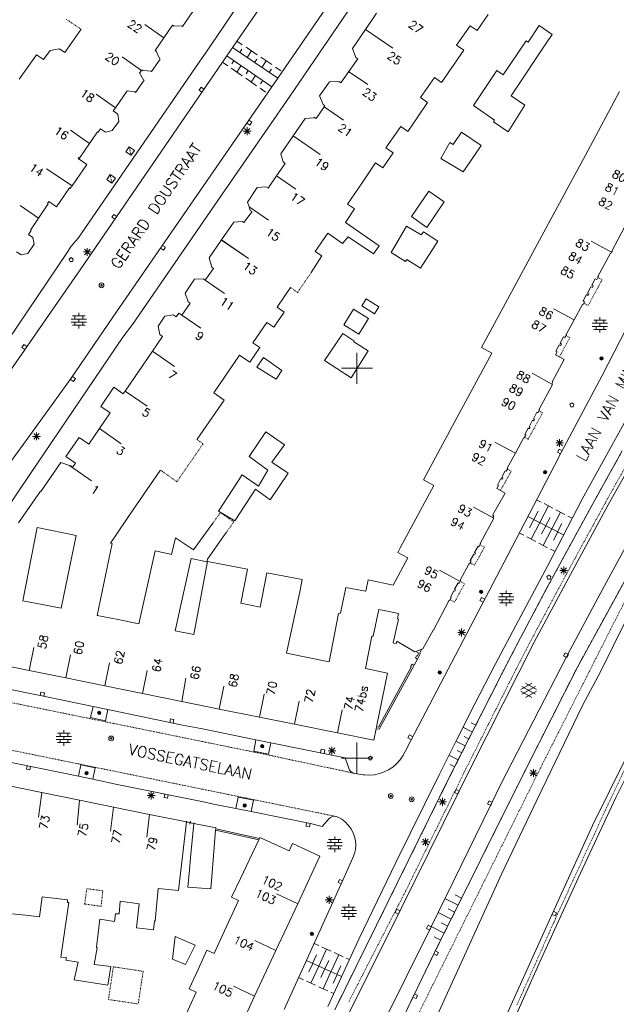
# Model space of a CAD drawing. Header units: millimetres. Extents: x 135944 to 142000, y 454200 to 456692.
# Tile 220 of 220: x 138307 to 138383, y 454868 to 454995. Entities that reach past the tile are written whole.
import ezdxf
from ezdxf.enums import TextEntityAlignment as Align

# ---------------------------------------------------------------- set-up
doc = ezdxf.new("R2010")
doc.units = ezdxf.units.MM
for name, pattern in [('TotaalGBKN2013X$0$DASHDOT', [1, 0.5, -0.25, 0, -0.25]), ('TotaalGBKN2013X$0$DIVIDE', [1.25, 0.5, -0.25, 0, -0.25, 0, -0.25]), ('TotaalGBKN2013X$0$DOT', [0.25, 0, -0.25]), ('TotaalGBKN2013X$0$HIDDEN', [0.375, 0.25, -0.125])]:
    doc.linetypes.add(name, pattern=pattern)
doc.layers.get('0').update_dxf_attribs({"color": 251})
doc.layers.add('TotaalGBKN2013X$0$GBKN binnenstad 2009$0$SEMANT_ SYMB_', color=251, linetype='Continuous')
doc.styles.add('TotaalGBKN2013X$0$TXT', font='txt.shx')

# ---------------------------------------------------------------- blocks, each defined once
blk = doc.blocks.new('TotaalGBKN2013X$0$A$C7E336BC7')
at = {"linetype": 'Continuous', "lineweight": 0}
for p, q in [((138340139, 455000000), (138333230, 454989936)), ((138339001, 454985971), (138348647, 455000000)), ((138351685, 455000000), (138344562, 454989526)), ((138330593, 454990429), (138336244, 454998772)), ((138327639, 454993826), (138328970, 454995735)), ((138351089, 454993456), (138352501, 454995540)), ((138365400, 454993299), (138366821, 454995364)), ((138314645, 454993468), (138312559, 454990504)), ((138325267, 454992372), (138322815, 454994101)), ((138325267, 454992372), (138326373, 454993981)), ((138326373, 454993981), (138326555, 454993856)), ((138326555, 454993856), (138326583, 454993897)), ((138326583, 454993897), (138327589, 454993860)), ((138327589, 454993860), (138327639, 454993826)), ((138349437, 454991019), (138351089, 454993456)), ((138351094, 454993453), (138354604, 454991037)), ((138362771, 454991418), (138364494, 454993922)), ((138364494, 454993922), (138365400, 454993299)), ((138373334, 454993963), (138371933, 454991818)), ((138375005, 454992807), (138373334, 454993963)), ((138325267, 454992372), (138324146, 454990741)), ((138373659, 454990778), (138375005, 454992807)), ((138310663, 454990763), (138311877, 454990984)), ((138311877, 454990984), (138312559, 454990504)), ((138334053, 454991133), (138339857, 454987215)), ((138334619, 454991957), (138335307, 454991492)), ((138334984, 454990504), (138335264, 454990919)), ((138335779, 454991174), (138337194, 454990219)), ((138349854, 454989846), (138349437, 454991019)), ((138362771, 454991418), (138363676, 454990795)), ((138371683, 454991994), (138368735, 454987632)), ((138371933, 454991818), (138371683, 454991994)), ((138306716, 454987061), (138308933, 454990211)), ((138308933, 454990211), (138309830, 454989580)), ((138309830, 454989580), (138310663, 454990763)), ((138314257, 454966693), (138330179, 454989809)), ((138333230, 454989936), (138314991, 454963296)), ((138322366, 454988204), (138319914, 454989933)), ((138324146, 454990741), (138324328, 454990616)), ((138324328, 454990616), (138324300, 454990575)), ((138324300, 454990575), (138324714, 454989659)), ((138324714, 454989659), (138324763, 454989625)), ((138330179, 454989809), (138330593, 454990429)), ((138339078, 454986083), (138333327, 454990077)), ((138335927, 454989868), (138336487, 454990697)), ((138336871, 454989231), (138337150, 454989646)), ((138337666, 454989901), (138339081, 454988946)), ((138348957, 454988061), (138350123, 454989683)), ((138350123, 454989683), (138349854, 454989846)), ((138363676, 454990795), (138360837, 454986670)), ((138370716, 454986344), (138373659, 454990778)), ((138324763, 454989625), (138323662, 454988076)), ((138333431, 454988788), (138332762, 454989253)), ((138335275, 454987508), (138333892, 454988468)), ((138334232, 454989449), (138333947, 454989039)), ((138335154, 454988809), (138334583, 454987988)), ((138337814, 454988594), (138338373, 454989423)), ((138339552, 454988627), (138340260, 454988150)), ((138344562, 454989526), (138341366, 454984818)), ((138322148, 454987902), (138322366, 454988204)), ((138322640, 454986994), (138322148, 454987902)), ((138322406, 454988260), (138322366, 454988204)), ((138322587, 454988135), (138322406, 454988260)), ((138322615, 454988176), (138322587, 454988135)), ((138323621, 454988104), (138322615, 454988176)), ((138323662, 454988076), (138323621, 454988104)), ((138337118, 454986228), (138335735, 454987188)), ((138336075, 454988169), (138335790, 454987759)), ((138336997, 454987529), (138336427, 454986708)), ((138338757, 454987958), (138339037, 454988372)), ((138347922, 454986622), (138348957, 454988061)), ((138348929, 454988080), (138351400, 454986379)), ((138359932, 454987293), (138358156, 454984713)), ((138360837, 454986670), (138359932, 454987293)), ((138367917, 454988189), (138364935, 454983685)), ((138368735, 454987632), (138367917, 454988189)), ((138319200, 454957245), (138339001, 454985971)), ((138321615, 454985379), (138322722, 454986937)), ((138322722, 454986937), (138322640, 454986994)), ((138338270, 454985428), (138337579, 454985908)), ((138337919, 454986889), (138337634, 454986479)), ((138345214, 454984947), (138346467, 454986737)), ((138346467, 454986737), (138347705, 454986779)), ((138347705, 454986779), (138347922, 454986622)), ((138369777, 454984929), (138370716, 454986344)), ((138319041, 454983414), (138316589, 454985143)), ((138319041, 454983414), (138320536, 454985575)), ((138320536, 454985575), (138321533, 454985436)), ((138321533, 454985436), (138321615, 454985379)), ((138341366, 454984818), (138333038, 454972762)), ((138345649, 454983813), (138345214, 454984947)), ((138358156, 454984713), (138359061, 454984090)), ((138371516, 454983749), (138369777, 454984929)), ((138379568, 454977901), (138383661, 454985501)), ((138318761, 454983009), (138319041, 454983414)), ((138345797, 454983512), (138344770, 454982019)), ((138345892, 454983650), (138345649, 454983813)), ((138345797, 454983512), (138345892, 454983650)), ((138345802, 454983509), (138348273, 454981808)), ((138359061, 454984090), (138357707, 454982122)), ((138364935, 454983685), (138367644, 454981800)), ((138369368, 454980315), (138371516, 454983749)), ((138319346, 454982607), (138318761, 454983009)), ((138319499, 454981664), (138319346, 454982607)), ((138343364, 454982039), (138344478, 454982114)), ((138344478, 454982114), (138344531, 454982184)), ((138344531, 454982184), (138344770, 454982019)), ((138356510, 454980382), (138357707, 454982122)), ((138318639, 454980482), (138319499, 454981664)), ((138335920, 454979912), (138335920, 454980912)), ((138343364, 454982039), (138341832, 454979803)), ((138353717, 454978262), (138355605, 454981005)), ((138355605, 454981005), (138356510, 454980382)), ((138367644, 454981800), (138367510, 454981608)), ((138367510, 454981608), (138369368, 454980315)), ((138315717, 454978810), (138313265, 454980539)), ((138315717, 454978810), (138316761, 454980328)), ((138316761, 454980328), (138316844, 454980272)), ((138316844, 454980272), (138317144, 454980692)), ((138317144, 454980692), (138317751, 454980267)), ((138317751, 454980267), (138318639, 454980482)), ((138335420, 454980412), (138336420, 454980412)), ((138335566, 454980058), (138336274, 454980766)), ((138336274, 454980058), (138335566, 454980766)), ((138340255, 454977503), (138341832, 454979803)), ((138341832, 454979803), (138345273, 454977435)), ((138362329, 454978684), (138363388, 454980297)), ((138363388, 454980297), (138365912, 454978566)), ((138314438, 454976948), (138315717, 454978810)), ((138360755, 454976915), (138361908, 454978969)), ((138361908, 454978969), (138362329, 454978684)), ((138365912, 454978566), (138364935, 454977134)), ((138314255, 454976892), (138314340, 454977016)), ((138314340, 454977016), (138314438, 454976948)), ((138340533, 454976470), (138340255, 454977503)), ((138353297, 454975711), (138354623, 454977638)), ((138354623, 454977638), (138353717, 454978262)), ((138364935, 454977134), (138363599, 454975175)), ((138374843, 454969130), (138379568, 454977901)), ((138313518, 454973403), (138315376, 454976122)), ((138315376, 454976122), (138314255, 454976892)), ((138339692, 454974667), (138340814, 454976276)), ((138340814, 454976276), (138340533, 454976470)), ((138350665, 454973799), (138352394, 454976332)), ((138352394, 454976332), (138353297, 454975711)), ((138363599, 454975175), (138360755, 454976915)), ((138313518, 454973403), (138310221, 454975599)), ((138339692, 454974667), (138338606, 454973109)), ((138339692, 454974667), (138342163, 454972966)), ((138313368, 454973254), (138313243, 454973073)), ((138313401, 454973231), (138313368, 454973254)), ((138313518, 454973403), (138313401, 454973231)), ((138338306, 454973272), (138337211, 454973170)), ((138338606, 454973109), (138338306, 454973272)), ((138348794, 454971060), (138350665, 454973799)), ((138313144, 454973141), (138311510, 454970708)), ((138313243, 454973073), (138313144, 454973141)), ((138333038, 454972762), (138321211, 454955635)), ((138337211, 454973170), (138335984, 454971322)), ((138359231, 454972735), (138357004, 454969463)), ((138361172, 454971328), (138359231, 454972735)), ((138309180, 454969232), (138306832, 454970888)), ((138310442, 454971078), (138309180, 454969232)), ((138310520, 454971388), (138310351, 454971141)), ((138310351, 454971141), (138310442, 454971078)), ((138311510, 454970708), (138310520, 454971388)), ((138335984, 454971322), (138336179, 454970712)), ((138336179, 454970712), (138338650, 454969011)), ((138336326, 454970252), (138336179, 454970712)), ((138349700, 454970437), (138348794, 454971060)), ((138358975, 454968075), (138361172, 454971328)), ((138335512, 454968686), (138336549, 454970114)), ((138336549, 454970114), (138336326, 454970252)), ((138348517, 454968704), (138349700, 454970437)), ((138357004, 454969463), (138358975, 454968075)), ((138309180, 454969232), (138308155, 454967733)), ((138332645, 454966459), (138334206, 454968748)), ((138334206, 454968748), (138335326, 454968825)), ((138335326, 454968825), (138335512, 454968686)), ((138352834, 454965694), (138348517, 454968704)), ((138356360, 454968212), (138354380, 454964849)), ((138358207, 454967099), (138356360, 454968212)), ((138370151, 454960419), (138374843, 454969130)), ((138308246, 454967670), (138307893, 454967160)), ((138307893, 454967160), (138308477, 454966771)), ((138308155, 454967733), (138308246, 454967670)), ((138344654, 454964997), (138346251, 454967337)), ((138346251, 454967337), (138348164, 454965995)), ((138358525, 454967483), (138358207, 454967099)), ((138360369, 454966304), (138358525, 454967483)), ((138384272, 454968089), (138382645, 454965023)), ((138308610, 454965904), (138307802, 454964710)), ((138308477, 454966771), (138308610, 454965904)), ((138312843, 454964833), (138313386, 454965655)), ((138313386, 454965655), (138314257, 454966693)), ((138332645, 454966459), (138331068, 454964147)), ((138332645, 454966459), (138336109, 454964075)), ((138332649, 454966449), (138336090, 454964081)), ((138348164, 454965995), (138348873, 454966864)), ((138348873, 454966864), (138352140, 454964666)), ((138352140, 454964666), (138352834, 454965694)), ((138358161, 454962858), (138360369, 454966304)), ((138382638, 454964881), (138379997, 454966303)), ((138302011, 454948791), (138312843, 454964833)), ((138306953, 454964554), (138306384, 454964945)), ((138307802, 454964710), (138306953, 454964554)), ((138314931, 454964917), (138315931, 454964917)), ((138315077, 454964563), (138315785, 454965271)), ((138315785, 454964563), (138315077, 454965271)), ((138315431, 454964417), (138315431, 454965417)), ((138344146, 454962304), (138345502, 454964402)), ((138345502, 454964402), (138344654, 454964997)), ((138354380, 454964849), (138356228, 454963709)), ((138380869, 454961767), (138382504, 454964758)), ((138382504, 454964758), (138382557, 454964729)), ((138382557, 454964729), (138382638, 454964881)), ((138382698, 454964995), (138382638, 454964881)), ((138382645, 454965023), (138382698, 454964995)), ((138314991, 454963296), (138303466, 454946714)), ((138331068, 454964147), (138331385, 454962957)), ((138356228, 454963709), (138356372, 454963955)), ((138356372, 454963955), (138358161, 454962858)), ((138331609, 454962781), (138330565, 454961296)), ((138331385, 454962957), (138331609, 454962781)), ((138329196, 454961414), (138327974, 454959655)), ((138330290, 454961459), (138329196, 454961414)), ((138330565, 454961296), (138330290, 454961459)), ((138330565, 454961296), (138333036, 454959595)), ((138380094, 454960644), (138380546, 454961470)), ((138380271, 454960547), (138380094, 454960644)), ((138380546, 454961470), (138380722, 454961373)), ((138380722, 454961373), (138380922, 454961738)), ((138380922, 454961738), (138380869, 454961767)), ((138327974, 454959655), (138328384, 454958506)), ((138341480, 454960347), (138339756, 454957822)), ((138370151, 454960419), (138365971, 454952658)), ((138378996, 454958635), (138379438, 454959444)), ((138379438, 454959444), (138379615, 454959347)), ((138379543, 454959635), (138379990, 454960453)), ((138379720, 454959538), (138379543, 454959635)), ((138379615, 454959347), (138379720, 454959538)), ((138379990, 454960453), (138380167, 454960356)), ((138380167, 454960356), (138380271, 454960547)), ((138327560, 454956814), (138328614, 454958347)), ((138328614, 454958347), (138328384, 454958506)), ((138350633, 454958011), (138351171, 454958901)), ((138351171, 454958901), (138352800, 454957880)), ((138377823, 454956195), (138378920, 454958202)), ((138378920, 454958202), (138378973, 454958173)), ((138378973, 454958173), (138379173, 454958538)), ((138379173, 454958538), (138378996, 454958635)), ((138313377, 454948720), (138319200, 454957245)), ((138314345, 454956717), (138314345, 454957117)), ((138326454, 454956846), (138325383, 454956684)), ((138326825, 454956591), (138326454, 454956846)), ((138327165, 454957086), (138326825, 454956591)), ((138327560, 454956814), (138327165, 454957086)), ((138327560, 454956814), (138329974, 454955152)), ((138340661, 454957199), (138339335, 454955258)), ((138339756, 454957822), (138340661, 454957199)), ((138348312, 454955556), (138349573, 454957586)), ((138349573, 454957586), (138351480, 454956401)), ((138352263, 454956990), (138350633, 454958011)), ((138352800, 454957880), (138352263, 454956990)), ((138377823, 454956195), (138375182, 454957617)), ((138313365, 454956317), (138315325, 454956317)), ((138313365, 454955917), (138315325, 454955917)), ((138313545, 454956717), (138315145, 454956717)), ((138313845, 454956317), (138313845, 454956717)), ((138313845, 454955517), (138313845, 454955917)), ((138314345, 454955917), (138314345, 454956317)), ((138314845, 454956317), (138314845, 454956717)), ((138314845, 454955517), (138314845, 454955917)), ((138321211, 454955635), (138320000, 454953995)), ((138325383, 454956684), (138324503, 454955419)), ((138338430, 454955881), (138336653, 454953279)), ((138339335, 454955258), (138338430, 454955881)), ((138350219, 454954371), (138348312, 454955556)), ((138351480, 454956401), (138350219, 454954371)), ((138377823, 454956195), (138376800, 454954324)), ((138380161, 454955773), (138382121, 454955773)), ((138380341, 454956173), (138381941, 454956173)), ((138380641, 454955773), (138380641, 454956173)), ((138381141, 454956173), (138381141, 454956573)), ((138381141, 454955373), (138381141, 454955773)), ((138381424, 454949092), (138385335, 454956662)), ((138381641, 454955773), (138381641, 454956173)), ((138313545, 454955517), (138315145, 454955517)), ((138314345, 454955117), (138314345, 454955517)), ((138324503, 454955419), (138324732, 454954340)), ((138324732, 454954340), (138325094, 454954091)), ((138348192, 454954477), (138345853, 454951003)), ((138349605, 454953528), (138348192, 454954477)), ((138376853, 454954295), (138376658, 454953939)), ((138376800, 454954324), (138376853, 454954295)), ((138380161, 454955373), (138382121, 454955373)), ((138380341, 454954973), (138381941, 454954973)), ((138380641, 454954973), (138380641, 454955373)), ((138381141, 454954573), (138381141, 454954973)), ((138381641, 454954973), (138381641, 454955373)), ((138320000, 454953995), (138308137, 454936507)), ((138325094, 454954091), (138323798, 454952204)), ((138336653, 454953279), (138337555, 454952651)), ((138349582, 454953396), (138349605, 454953528)), ((138351427, 454952245), (138349582, 454953396)), ((138376482, 454954035), (138376031, 454953210)), ((138376031, 454953210), (138376207, 454953114)), ((138376207, 454953114), (138376102, 454952921)), ((138376658, 454953939), (138376482, 454954035)), ((138320282, 454947087), (138323798, 454952204)), ((138323798, 454952204), (138326626, 454950237)), ((138337555, 454952651), (138336269, 454950768)), ((138349258, 454948770), (138351427, 454952245)), ((138350000, 454950000), (138350000, 454952000)), ((138362564, 454943188), (138367297, 454951944)), ((138365971, 454952658), (138367297, 454951944)), ((138375660, 454952113), (138375460, 454951747)), ((138375926, 454953017), (138375484, 454952209)), ((138375484, 454952209), (138375660, 454952113)), ((138376102, 454952921), (138375926, 454953017)), ((138334958, 454951681), (138331650, 454946857)), ((138336269, 454950768), (138334958, 454951681)), ((138337172, 454950150), (138338009, 454951365)), ((138338009, 454951365), (138340390, 454949709)), ((138345853, 454951003), (138347419, 454949976)), ((138376536, 454951123), (138375005, 454948263)), ((138375460, 454951747), (138376536, 454951123)), ((138339629, 454948624), (138337172, 454950150)), ((138340390, 454949709), (138339629, 454948624)), ((138347419, 454949976), (138349258, 454948770)), ((138348000, 454950000), (138350000, 454950000)), ((138350000, 454950000), (138352000, 454950000)), ((138350000, 454948000), (138350000, 454950000)), ((138375072, 454947935), (138372437, 454949368)), ((138307240, 454940253), (138313377, 454948720)), ((138375105, 454948217), (138374973, 454947983)), ((138375072, 454947935), (138374973, 454947983)), ((138375005, 454948263), (138375105, 454948217)), ((138376182, 454939205), (138381424, 454949092)), ((138318844, 454947572), (138317188, 454945092)), ((138320047, 454946745), (138318844, 454947572)), ((138320282, 454947087), (138320047, 454946745)), ((138320282, 454947087), (138323102, 454945126)), ((138331650, 454946857), (138332980, 454945931)), ((138373325, 454944683), (138375072, 454947935)), ((138386891, 454947801), (138378860, 454933220)), ((138332980, 454945931), (138329516, 454940895)), ((138316995, 454942267), (138318383, 454944271)), ((138317188, 454945092), (138318383, 454944271)), ((138372610, 454943530), (138373056, 454944354)), ((138373056, 454944354), (138373179, 454944287)), ((138373179, 454944287), (138373378, 454944654)), ((138373378, 454944654), (138373325, 454944683)), ((138362564, 454943188), (138358515, 454935696)), ((138372059, 454942514), (138372505, 454943338)), ((138372505, 454943338), (138372629, 454943271)), ((138372733, 454943463), (138372610, 454943530)), ((138372629, 454943271), (138372733, 454943463)), ((138308921, 454940763), (138308921, 454941763)), ((138315615, 454940275), (138316995, 454942267)), ((138316995, 454942267), (138319799, 454940317)), ((138338316, 454941853), (138336193, 454938689)), ((138340712, 454940201), (138338316, 454941853)), ((138371509, 454941498), (138371955, 454942322)), ((138371955, 454942322), (138372079, 454942255)), ((138372183, 454942447), (138372059, 454942514)), ((138372079, 454942255), (138372183, 454942447)), ((138308421, 454941263), (138309421, 454941263)), ((138308567, 454940909), (138309275, 454941617)), ((138309275, 454940909), (138308567, 454941617)), ((138312707, 454938674), (138314397, 454941117)), ((138314397, 454941117), (138315615, 454940275)), ((138329516, 454940895), (138329500, 454940872)), ((138370311, 454939111), (138367676, 454940544)), ((138370311, 454939111), (138371403, 454941118)), ((138371403, 454941118), (138371449, 454941093)), ((138371449, 454941093), (138371632, 454941431)), ((138371632, 454941431), (138371509, 454941498)), ((138375471, 454940422), (138376471, 454940422)), ((138375617, 454940068), (138376325, 454940776)), ((138376325, 454940068), (138375617, 454940776)), ((138375971, 454939922), (138375971, 454940922)), ((138386746, 454940619), (138382184, 454932491)), ((138300617, 454931183), (138307240, 454940253)), ((138339093, 454937960), (138340712, 454940201)), ((138375310, 454937520), (138376182, 454939205)), ((138380742, 454933569), (138384001, 454939401)), ((138309494, 454934213), (138312026, 454937898)), ((138312026, 454937898), (138313163, 454937541)), ((138313925, 454937832), (138312707, 454938674)), ((138336193, 454938689), (138338559, 454936943)), ((138341178, 454936543), (138339093, 454937960)), ((138370311, 454939111), (138369269, 454937195)), ((138313163, 454937541), (138315985, 454935578)), ((138313623, 454937396), (138313163, 454937541)), ((138313623, 454937396), (138313925, 454937832)), ((138324797, 454936882), (138321380, 454931921)), ((138324835, 454936938), (138324797, 454936882)), ((138338559, 454936943), (138337383, 454934883)), ((138369000, 454936864), (138368553, 454936041)), ((138369122, 454936798), (138369000, 454936864)), ((138369322, 454937166), (138369122, 454936798)), ((138369269, 454937195), (138369322, 454937166)), ((138369330, 454926050), (138375310, 454937520)), ((138308137, 454936507), (138304177, 454930663)), ((138335298, 454936341), (138332239, 454931660)), ((138337383, 454934883), (138335298, 454936341)), ((138338890, 454933120), (138341178, 454936543)), ((138358515, 454935696), (138359833, 454934979)), ((138368449, 454935849), (138368002, 454935025)), ((138368572, 454935782), (138368449, 454935849)), ((138368553, 454936041), (138368676, 454935974)), ((138368676, 454935974), (138368572, 454935782)), ((138306611, 454930170), (138309438, 454934252)), ((138309438, 454934252), (138309494, 454934213)), ((138334359, 454930431), (138337006, 454934492)), ((138337006, 454934492), (138338890, 454933120)), ((138355554, 454926993), (138359833, 454934979)), ((138368125, 454934958), (138367926, 454934590)), ((138367926, 454934590), (138369003, 454933966)), ((138368002, 454935025), (138368125, 454934958)), ((138369003, 454933966), (138367384, 454931171)), ((138373027, 454933141), (138373597, 454932843)), ((138374470, 454924720), (138378860, 454933220)), ((138377531, 454927711), (138380742, 454933569)), ((138378249, 454911684), (138390107, 454933339)), ((138321380, 454931921), (138318399, 454927591)), ((138332239, 454931660), (138334359, 454930431)), ((138367561, 454930778), (138364926, 454932211)), ((138372677, 454930616), (138373232, 454931680)), ((138373437, 454930219), (138374548, 454932347)), ((138373978, 454932645), (138375118, 454932050)), ((138374958, 454929425), (138376069, 454931554)), ((138375499, 454931851), (138376639, 454931256)), ((138382184, 454932491), (138377050, 454923018)), ((138367561, 454930778), (138365787, 454927518)), ((138367384, 454931171), (138367552, 454931091)), ((138367552, 454931091), (138367416, 454930857)), ((138367416, 454930857), (138367561, 454930778)), ((138371917, 454931012), (138376488, 454928627)), ((138372681, 454930613), (138372126, 454929550)), ((138374198, 454929822), (138374753, 454930886)), ((138377020, 454931058), (138377590, 454930760)), ((138386277, 454930517), (138381150, 454921094)), ((138308998, 454929586), (138307155, 454920199)), ((138308998, 454929586), (138314015, 454928558)), ((138331536, 454930149), (138329059, 454926701)), ((138331538, 454930147), (138331536, 454930149)), ((138373444, 454930215), (138372334, 454928088)), ((138374207, 454929817), (138373652, 454928753)), ((138374971, 454929419), (138373861, 454927291)), ((138375719, 454929028), (138376274, 454930093)), ((138314015, 454928558), (138312101, 454919218)), ((138326740, 454928255), (138326235, 454926126)), ((138329059, 454926701), (138326740, 454928255)), ((138330862, 454925537), (138333246, 454928941)), ((138371380, 454928585), (138370808, 454928884)), ((138372907, 454927789), (138371762, 454928386)), ((138375734, 454929021), (138375179, 454927957)), ((138318607, 454927534), (138316685, 454918309)), ((138318399, 454927591), (138318607, 454927534)), ((138324127, 454926583), (138322049, 454917244)), ((138326112, 454926153), (138324127, 454926583)), ((138355225, 454926378), (138355554, 454926993)), ((138365514, 454927191), (138365068, 454926369)), ((138365640, 454927122), (138365514, 454927191)), ((138365840, 454927489), (138365640, 454927122)), ((138365787, 454927518), (138365840, 454927489)), ((138374433, 454926993), (138373288, 454927590)), ((138374218, 454921578), (138377531, 454927711)), ((138375387, 454926495), (138374815, 454926794)), ((138326235, 454926126), (138326112, 454926153)), ((138328732, 454925612), (138326703, 454916321)), ((138328732, 454925612), (138330777, 454925160)), ((138330777, 454925160), (138330862, 454925537)), ((138354640, 454922198), (138356530, 454925688)), ((138356530, 454925688), (138355225, 454926378)), ((138356900, 454902280), (138369330, 454926050)), ((138364637, 454925276), (138364442, 454924917)), ((138364963, 454926176), (138364512, 454925344)), ((138364512, 454925344), (138364637, 454925276)), ((138365089, 454926107), (138364963, 454926176)), ((138365068, 454926369), (138365194, 454926300)), ((138365194, 454926300), (138365089, 454926107)), ((138329112, 454915843), (138330854, 454925211)), ((138330854, 454925211), (138335969, 454924229)), ((138335969, 454924229), (138335095, 454919873)), ((138363226, 454922678), (138360591, 454924111)), ((138364390, 454924946), (138363235, 454922821)), ((138364442, 454924917), (138364390, 454924946)), ((138374470, 454924720), (138370361, 454917031)), ((138376001, 454924062), (138377001, 454924062)), ((138376147, 454923708), (138376855, 454924416)), ((138376855, 454923708), (138376147, 454924416)), ((138376501, 454923562), (138376501, 454924562)), ((138338467, 454923766), (138337584, 454919369)), ((138341182, 454923249), (138338467, 454923766)), ((138341182, 454923249), (138342966, 454922934)), ((138342966, 454922934), (138342685, 454921346)), ((138351446, 454922860), (138351140, 454921433)), ((138354640, 454922198), (138351446, 454922860)), ((138363288, 454922792), (138363226, 454922678)), ((138363235, 454922821), (138363288, 454922792)), ((138377050, 454923018), (138372730, 454914878)), ((138348556, 454921896), (138347878, 454918580)), ((138351110, 454921423), (138348556, 454921896)), ((138362415, 454921476), (138361969, 454920653)), ((138362537, 454921409), (138362415, 454921476)), ((138362965, 454922490), (138362520, 454921669)), ((138362520, 454921669), (138362642, 454921602)), ((138362642, 454921602), (138362537, 454921409)), ((138363088, 454922423), (138362965, 454922490)), ((138363226, 454922678), (138363088, 454922423)), ((138369104, 454921110), (138369104, 454921510)), ((138370951, 454915421), (138374218, 454921578)), ((138386483, 454921794), (138381235, 454911142)), ((138307155, 454920199), (138309636, 454919707)), ((138342685, 454921346), (138340954, 454913453)), ((138351140, 454921433), (138351110, 454921423)), ((138361837, 454920248), (138359817, 454916410)), ((138361890, 454920219), (138361837, 454920248)), ((138362090, 454920587), (138361890, 454920219)), ((138361969, 454920653), (138362090, 454920587)), ((138368124, 454920710), (138370084, 454920710)), ((138368124, 454920310), (138370084, 454920310)), ((138368304, 454921110), (138369904, 454921110)), ((138368604, 454920710), (138368604, 454921110)), ((138368604, 454919910), (138368604, 454920310)), ((138369104, 454920310), (138369104, 454920710)), ((138369604, 454920710), (138369604, 454921110)), ((138369604, 454919910), (138369604, 454920310)), ((138381150, 454921094), (138377030, 454913330)), ((138312101, 454919218), (138309636, 454919707)), ((138335095, 454919873), (138337584, 454919369)), ((138352783, 454919081), (138352057, 454915645)), ((138353919, 454918841), (138352783, 454919081)), ((138368304, 454919910), (138369904, 454919910)), ((138369104, 454919510), (138369104, 454919910)), ((138316685, 454918309), (138319401, 454917770)), ((138322049, 454917244), (138319401, 454917770)), ((138347630, 454918535), (138346449, 454912363)), ((138347878, 454918580), (138347630, 454918535)), ((138353919, 454918841), (138355335, 454918542)), ((138355310, 454917822), (138354621, 454914779)), ((138355335, 454918542), (138355201, 454917881)), ((138355201, 454917881), (138355310, 454917822)), ((138359764, 454916434), (138358462, 454914035)), ((138359817, 454916410), (138359764, 454916434)), ((138363058, 454915760), (138363766, 454916468)), ((138363766, 454915760), (138363058, 454916468)), ((138363412, 454915614), (138363412, 454916614)), ((138370361, 454917031), (138367713, 454912005)), ((138326703, 454916321), (138329112, 454915843)), ((138351892, 454915665), (138351083, 454911484)), ((138352057, 454915645), (138351892, 454915665)), ((138362912, 454916114), (138363912, 454916114)), ((138368665, 454911007), (138370951, 454915421)), ((138307977, 454911258), (138308573, 454914199)), ((138354621, 454914779), (138354742, 454914750)), ((138355043, 454914684), (138354742, 454914750)), ((138355120, 454914988), (138355043, 454914684)), ((138357415, 454913647), (138355120, 454914988)), ((138357547, 454913696), (138358305, 454913977)), ((138358305, 454913977), (138358060, 454913527)), ((138358462, 454914035), (138358305, 454913977)), ((138372730, 454914878), (138364638, 454898884)), ((138312675, 454910301), (138313271, 454913242)), ((138340954, 454913453), (138343685, 454912911)), ((138346449, 454912363), (138343685, 454912911)), ((138357752, 454912710), (138357317, 454911912)), ((138357415, 454913647), (138357547, 454913696)), ((138357647, 454913138), (138357491, 454912852)), ((138357491, 454912852), (138357752, 454912710)), ((138357547, 454913696), (138357859, 454913526)), ((138357735, 454913090), (138357647, 454913138)), ((138357905, 454913402), (138357735, 454913090)), ((138358115, 454913378), (138357752, 454912710)), ((138357859, 454913526), (138357905, 454913402)), ((138358060, 454913527), (138358115, 454913378)), ((138376820, 454912929), (138368527, 454896845)), ((138377030, 454913330), (138376820, 454912929)), ((138307977, 454911258), (138302682, 454912337)), ((138317698, 454909277), (138318294, 454912218)), ((138351083, 454911484), (138353917, 454910922)), ((138356956, 454911658), (138352773, 454903979)), ((138357317, 454911912), (138352855, 454903720)), ((138357056, 454912054), (138356867, 454911706)), ((138356867, 454911706), (138356956, 454911658)), ((138357317, 454911912), (138357056, 454912054)), ((138367713, 454912005), (138365101, 454906961)), ((138371681, 454898661), (138378249, 454911684)), ((138312675, 454910301), (138307977, 454911258)), ((138317698, 454909277), (138312675, 454910301)), ((138322518, 454908294), (138323114, 454911235)), ((138327540, 454907271), (138328056, 454910269)), ((138352516, 454904007), (138353917, 454910922)), ((138361921, 454897681), (138368665, 454911007)), ((138381235, 454911142), (138378910, 454906741)), ((138304758, 454908961), (138309631, 454907990)), ((138322518, 454908294), (138317698, 454909277)), ((138332353, 454906290), (138332949, 454909231)), ((138370994, 454908813), (138372396, 454909622)), ((138371131, 454908200), (138372864, 454909199)), ((138372864, 454908211), (138371132, 454909213)), ((138372994, 454908830), (138371608, 454909631)), ((138309631, 454907990), (138316173, 454906635)), ((138327540, 454907271), (138322518, 454908294)), ((138337498, 454905259), (138338094, 454908200)), ((138372395, 454907790), (138370994, 454908599)), ((138371608, 454907781), (138372994, 454908581)), ((138315829, 454905205), (138316173, 454906635)), ((138316173, 454906635), (138318053, 454906246)), ((138332353, 454906290), (138327540, 454907271)), ((138341994, 454904359), (138342590, 454907300)), ((138365101, 454906961), (138362797, 454902413)), ((138378910, 454906741), (138373077, 454894690)), ((138389313, 454907388), (138383198, 454894956)), ((138317749, 454904778), (138315829, 454905205)), ((138318053, 454906246), (138317749, 454904778)), ((138318053, 454906246), (138327660, 454904244)), ((138337498, 454905259), (138332353, 454906290)), ((138341994, 454904359), (138337498, 454905259)), ((138347505, 454903255), (138348101, 454906196)), ((138327660, 454904244), (138329992, 454903792)), ((138329992, 454903792), (138337059, 454902361)), ((138347505, 454903255), (138341994, 454904359)), ((138352467, 454903765), (138352516, 454904007)), ((138352773, 454903979), (138352516, 454904007)), ((138364792, 454903352), (138363583, 454903965)), ((138365243, 454904244), (138364641, 454904549)), ((138311459, 454902793), (138313419, 454902793)), ((138311639, 454903193), (138313239, 454903193)), ((138311939, 454902793), (138311939, 454903193)), ((138312439, 454903193), (138312439, 454903593)), ((138312439, 454902393), (138312439, 454902793)), ((138312939, 454902793), (138312939, 454903193)), ((138347505, 454903255), (138352174, 454902319)), ((138352174, 454902319), (138352467, 454903765)), ((138352855, 454903720), (138352467, 454903765)), ((138364340, 454902460), (138363737, 454902765)), ((138311459, 454902393), (138313419, 454902393)), ((138311639, 454901993), (138313239, 454901993)), ((138311939, 454901993), (138311939, 454902393)), ((138312439, 454901593), (138312439, 454901993)), ((138312939, 454901993), (138312939, 454902393)), ((138336762, 454900892), (138337059, 454902361)), ((138337059, 454902361), (138338970, 454901975)), ((138338970, 454901975), (138338673, 454900505)), ((138338970, 454901975), (138346980, 454900350)), ((138346438, 454900607), (138347146, 454901315)), ((138347146, 454900607), (138346438, 454901315)), ((138346792, 454900461), (138346792, 454901461)), ((138350000, 454900000), (138350000, 454902000)), ((138356900, 454902280), (138356170, 454900850)), ((138362797, 454902413), (138360521, 454897851)), ((138363888, 454901568), (138362681, 454902180)), ((138302978, 454899999), (138314292, 454897704)), ((138338673, 454900505), (138336762, 454900892)), ((138346292, 454900961), (138347292, 454900961)), ((138346980, 454900350), (138348480, 454900040)), ((138348000, 454900000), (138350000, 454900000)), ((138348480, 454900040), (138348940, 454898720)), ((138350000, 454900000), (138352000, 454900000)), ((138350000, 454898000), (138350000, 454900000)), ((138355873, 454900284), (138355507, 454899760)), ((138356170, 454900850), (138355873, 454900284)), ((138362985, 454899783), (138361788, 454900390)), ((138363437, 454900676), (138362833, 454900981)), ((138384556, 454900193), (138380206, 454891350)), ((138314595, 454899169), (138314292, 454897704)), ((138316455, 454898784), (138314595, 454899169)), ((138316144, 454897328), (138316455, 454898784)), ((138354594, 454898869), (138354062, 454898515)), ((138355079, 454899286), (138354594, 454898869)), ((138355507, 454899760), (138355079, 454899286)), ((138364638, 454898884), (138355664, 454880726)), ((138362533, 454898891), (138361929, 454899198)), ((138314292, 454897704), (138316144, 454897328)), ((138347151, 454867741), (138361921, 454897681)), ((138348940, 454898720), (138349058, 454898470)), ((138349058, 454898470), (138349242, 454898263)), ((138349242, 454898263), (138349477, 454898118)), ((138349477, 454898118), (138349591, 454898077)), ((138349720, 454898050), (138349591, 454898077)), ((138350800, 454897880), (138349720, 454898050)), ((138350986, 454897857), (138350800, 454897880)), ((138351624, 454897832), (138350986, 454897857)), ((138352261, 454897887), (138351624, 454897832)), ((138352886, 454898020), (138352261, 454897887)), ((138353490, 454898231), (138352886, 454898020)), ((138354062, 454898515), (138353490, 454898231)), ((138360521, 454897851), (138355031, 454886711)), ((138359951, 454875091), (138371681, 454898661)), ((138372111, 454898092), (138373111, 454898092)), ((138372257, 454897738), (138372965, 454898446)), ((138372965, 454897738), (138372257, 454898446)), ((138372611, 454897592), (138372611, 454898592)), ((138305229, 454896496), (138309621, 454895604)), ((138319282, 454896646), (138316144, 454897328)), ((138330137, 454894438), (138319282, 454896646)), ((138368527, 454896845), (138367114, 454893946)), ((138309621, 454895604), (138309180, 454892436)), ((138309621, 454895604), (138314446, 454894622)), ((138323122, 454895221), (138324122, 454895221)), ((138323268, 454894867), (138323976, 454895575)), ((138323976, 454894867), (138323268, 454895575)), ((138323622, 454894721), (138323622, 454895721)), ((138334757, 454895021), (138334461, 454893549)), ((138336718, 454894627), (138334757, 454895021)), ((138383198, 454894956), (138378367, 454884613)), ((138314448, 454894631), (138314144, 454891417)), ((138314446, 454894622), (138318796, 454893737)), ((138318796, 454893737), (138318412, 454890632)), ((138318796, 454893737), (138323426, 454892796)), ((138331607, 454894111), (138330137, 454894438)), ((138334461, 454893549), (138331607, 454894111)), ((138336423, 454893163), (138336718, 454894627)), ((138367114, 454893946), (138359502, 454878379)), ((138360461, 454894402), (138361461, 454894402)), ((138360607, 454894048), (138361315, 454894756)), ((138361315, 454894048), (138360607, 454894756)), ((138360961, 454893902), (138360961, 454894902)), ((138373077, 454894690), (138368533, 454885121)), ((138323426, 454892798), (138323068, 454889856)), ((138323426, 454892796), (138328150, 454891835)), ((138334461, 454893549), (138336423, 454893163)), ((138344030, 454891620), (138336423, 454893163)), ((138346608, 454892407), (138346866, 454892516)), ((138346866, 454892516), (138347145, 454892548)), ((138347145, 454892548), (138347282, 454892534)), ((138347350, 454892520), (138347282, 454892534)), ((138347660, 454892380), (138347350, 454892520)), ((138327131, 454883021), (138328150, 454891835)), ((138328129, 454891739), (138328171, 454891931)), ((138328150, 454891835), (138329110, 454891628)), ((138328589, 454891540), (138328671, 454891923)), ((138329110, 454891628), (138328682, 454887286)), ((138329089, 454891532), (138329131, 454891724)), ((138329110, 454891628), (138331905, 454891071)), ((138344030, 454891620), (138345530, 454891260)), ((138345530, 454891260), (138346390, 454892230)), ((138346390, 454892230), (138346608, 454892407)), ((138348046, 454892162), (138347660, 454892380)), ((138348493, 454891827), (138348046, 454892162)), ((138348887, 454891431), (138348493, 454891827)), ((138349222, 454890984), (138348887, 454891431)), ((138380206, 454891350), (138375777, 454881717)), ((138331574, 454886966), (138331879, 454890753)), ((138331879, 454890753), (138331896, 454890954)), ((138331879, 454890753), (138337409, 454889534)), ((138331905, 454891071), (138331896, 454890954)), ((138331896, 454890954), (138337497, 454889719)), ((138347144, 454889569), (138347144, 454889969)), ((138349489, 454890493), (138349222, 454890984)), ((138349683, 454889969), (138349489, 454890493)), ((138349801, 454889423), (138349683, 454889969)), ((138337409, 454889534), (138335064, 454884592)), ((138337497, 454889719), (138337409, 454889534)), ((138337497, 454889719), (138337549, 454889829)), ((138337549, 454889829), (138341302, 454888113)), ((138341302, 454888113), (138341723, 454889077)), ((138341723, 454889077), (138345261, 454887448)), ((138346164, 454889169), (138348124, 454889169)), ((138346164, 454888769), (138348124, 454888769)), ((138346344, 454889569), (138347944, 454889569)), ((138346644, 454889169), (138346644, 454889569)), ((138346644, 454888369), (138346644, 454888769)), ((138347144, 454888769), (138347144, 454889169)), ((138347644, 454889169), (138347644, 454889569)), ((138347644, 454888369), (138347644, 454888769)), ((138349798, 454888308), (138349839, 454888865)), ((138349839, 454888865), (138349801, 454889423)), ((138358291, 454889262), (138359291, 454889262)), ((138358437, 454888908), (138359145, 454889616)), ((138359145, 454888908), (138358437, 454889616)), ((138358791, 454888762), (138358791, 454889762)), ((138345261, 454887448), (138342402, 454881310)), ((138346344, 454888369), (138347944, 454888369)), ((138347144, 454887969), (138347144, 454888369)), ((138349480, 454887240), (138349677, 454887763)), ((138349677, 454887763), (138349798, 454888308)), ((138328682, 454887286), (138328522, 454885670)), ((138331444, 454885352), (138331574, 454886966)), ((138348180, 454884340), (138349480, 454887240)), ((138355031, 454886711), (138350231, 454876791)), ((138328522, 454885670), (138328305, 454883467)), ((138331275, 454883247), (138331444, 454885352)), ((138368533, 454885121), (138360320, 454867102)), ((138335064, 454884592), (138333922, 454882186)), ((138348180, 454884340), (138340689, 454867775)), ((138378367, 454884613), (138373493, 454873989)), ((138324121, 454879095), (138324523, 454883274)), ((138324523, 454883274), (138327131, 454883021)), ((138328305, 454883467), (138331275, 454883247)), ((138342402, 454881310), (138339694, 454882601)), ((138346440, 454881344), (138346440, 454882344)), ((138363411, 454882042), (138362567, 454882462)), ((138309296, 454879651), (138309658, 454882239)), ((138312921, 454881815), (138309658, 454882239)), ((138313077, 454881474), (138312040, 454874491)), ((138312921, 454881815), (138312881, 454881491)), ((138312881, 454881491), (138313077, 454881474)), ((138319511, 454880022), (138319661, 454881663)), ((138319661, 454881663), (138322078, 454881328)), ((138322078, 454881328), (138321730, 454878250)), ((138334829, 454881766), (138333239, 454878321)), ((138333922, 454882186), (138334829, 454881766)), ((138342402, 454881310), (138339613, 454875321)), ((138345940, 454881844), (138346940, 454881844)), ((138346086, 454881490), (138346794, 454882198)), ((138346794, 454881490), (138346086, 454882198)), ((138348962, 454880880), (138348962, 454881280)), ((138362965, 454881147), (138361273, 454881989)), ((138375777, 454881717), (138367704, 454863850)), ((138305291, 454880103), (138307516, 454879852)), ((138307516, 454879852), (138309296, 454879651)), ((138318911, 454879077), (138319049, 454880038)), ((138319049, 454880038), (138319511, 454880022)), ((138355664, 454880726), (138347654, 454864626)), ((138347982, 454880480), (138349942, 454880480)), ((138347982, 454880080), (138349942, 454880080)), ((138348162, 454880880), (138349762, 454880880)), ((138348462, 454880480), (138348462, 454880880)), ((138348462, 454879680), (138348462, 454880080)), ((138348962, 454880080), (138348962, 454880480)), ((138349462, 454880480), (138349462, 454880880)), ((138349462, 454879680), (138349462, 454880080)), ((138362074, 454879357), (138360393, 454880193)), ((138362520, 454880252), (138361676, 454880672)), ((138316631, 454875781), (138317039, 454879350)), ((138317039, 454879350), (138318911, 454879077)), ((138323905, 454877995), (138324031, 454879135)), ((138324031, 454879135), (138324121, 454879095)), ((138348162, 454879680), (138349762, 454879680)), ((138348962, 454879280), (138348962, 454879680)), ((138361628, 454878461), (138360784, 454878882)), ((138321730, 454878250), (138323905, 454877995)), ((138331682, 454874947), (138333239, 454878321)), ((138359502, 454878379), (138351379, 454862019)), ((138361183, 454877566), (138359511, 454878398)), ((138326706, 454877147), (138326341, 454874222)), ((138329243, 454876022), (138326706, 454877147)), ((138328031, 454873552), (138329243, 454876022)), ((138339613, 454875321), (138336905, 454876612)), ((138344534, 454876229), (138345120, 454875961)), ((138350231, 454876791), (138346248, 454868157)), ((138360737, 454876671), (138359893, 454877091)), ((138316315, 454873556), (138316691, 454875701)), ((138316691, 454875701), (138316631, 454875781)), ((138329639, 454872906), (138330775, 454875367)), ((138330775, 454875367), (138331682, 454874947)), ((138339613, 454875321), (138336886, 454869466)), ((138344318, 454873689), (138344816, 454874782)), ((138345097, 454873334), (138346095, 454875516)), ((138345511, 454875784), (138346679, 454875250)), ((138346657, 454872620), (138347656, 454874804)), ((138347072, 454875070), (138348241, 454874536)), ((138355461, 454865751), (138359951, 454875091)), ((138312040, 454874491), (138312751, 454874411)), ((138312751, 454874411), (138312701, 454874091)), ((138312701, 454874091), (138314279, 454873846)), ((138314279, 454873846), (138313735, 454871565)), ((138318462, 454873281), (138316315, 454873556)), ((138326341, 454874222), (138328031, 454873552)), ((138343538, 454874046), (138348020, 454871998)), ((138344322, 454873687), (138343822, 454872596)), ((138345878, 454872976), (138346377, 454874068)), ((138348631, 454874358), (138349026, 454874178)), ((138373493, 454873989), (138357564, 454838230)), ((138318050, 454870888), (138318462, 454873281)), ((138329639, 454872906), (138328487, 454870410)), ((138345104, 454873330), (138344108, 454871148)), ((138345887, 454872971), (138345389, 454871881)), ((138346670, 454872614), (138345673, 454870431)), ((138347454, 454872257), (138346956, 454871165)), ((138347439, 454872263), (138347937, 454873355)), ((138313735, 454871565), (138318050, 454870888)), ((138343129, 454871594), (138342542, 454871863)), ((138344695, 454870879), (138343521, 454871415)), ((138329394, 454869990), (138327746, 454866421)), ((138328487, 454870410), (138329394, 454869990)), ((138336886, 454869466), (138334178, 454870757)), ((138346261, 454870163), (138345086, 454870699)), ((138347014, 454869819), (138346652, 454869984)), ((138336886, 454869466), (138334087, 454863457))]:
    blk.add_line(p, q, dxfattribs=at)
at = {"linetype": 'TotaalGBKN2013X$0$DIVIDE', "lineweight": 0}
for p, q in [((138312724, 454994775), (138314645, 454993468)), ((138342387, 454959728), (138344146, 454962304)), ((138341480, 454960347), (138342387, 454959728)), ((138329500, 454940872), (138330279, 454940330)), ((138330279, 454940330), (138326921, 454935452)), ((138326921, 454935452), (138324835, 454936938)), ((138331538, 454930147), (138332496, 454931503)), ((138332496, 454931503), (138334204, 454930297)), ((138334204, 454930297), (138333246, 454928941)), ((138315090, 454881295), (138315374, 454883269)), ((138315374, 454883269), (138317428, 454883000)), ((138317428, 454883000), (138317211, 454880997)), ((138317211, 454880997), (138315090, 454881295)), ((138318149, 454869055), (138318778, 454873243)), ((138318778, 454873243), (138322596, 454872670)), ((138322596, 454872670), (138321968, 454868483)), ((138321968, 454868483), (138318149, 454869055))]:
    blk.add_line(p, q, dxfattribs=at)
at = {"linetype": 'TotaalGBKN2013X$0$DOT', "lineweight": 0}
for p, q in [((138320812, 454978395), (138321044, 454977325)), ((138318375, 454974857), (138318580, 454973744)), ((138381418, 454961348), (138379616, 454958044)), ((138380883, 454961666), (138381418, 454961348)), ((138379616, 454958044), (138379073, 454958355)), ((138377278, 454953931), (138375951, 454951462)), ((138376795, 454954189), (138377278, 454953931)), ((138371916, 454940889), (138373797, 454944300)), ((138373797, 454944300), (138373325, 454944550)), ((138371479, 454941148), (138371916, 454940889)), ((138368373, 454934331), (138369781, 454936793)), ((138369781, 454936793), (138369264, 454937060)), ((138365053, 454924743), (138366336, 454927051)), ((138366336, 454927051), (138365762, 454927346)), ((138364515, 454925052), (138365053, 454924743)), ((138362499, 454920013), (138363782, 454922372)), ((138363782, 454922372), (138363226, 454922678)), ((138361957, 454920342), (138362499, 454920013)), ((138328150, 454891835), (138329110, 454891628))]:
    blk.add_line(p, q, dxfattribs=at)
at = {"linetype": 'TotaalGBKN2013X$0$DASHDOT', "lineweight": 0}
for p, q in [((138380742, 454933569), (138384001, 454939401)), ((138384761, 454938011), (138381832, 454932751)), ((138373551, 454898811), (138391339, 454933979)), ((138377531, 454927711), (138380742, 454933569)), ((138381832, 454932751), (138378941, 454927471)), ((138374218, 454921578), (138377531, 454927711)), ((138378941, 454927471), (138375604, 454921308)), ((138385351, 454924654), (138378249, 454911684)), ((138370951, 454915421), (138374218, 454921578)), ((138375604, 454921308), (138372311, 454915121)), ((138368665, 454911007), (138370951, 454915421)), ((138372311, 454915121), (138370020, 454910685)), ((138371681, 454898661), (138378249, 454911684)), ((138370020, 454910685), (138363714, 454898124)), ((138366421, 454906571), (138368665, 454911007)), ((138361921, 454897681), (138366421, 454906571)), ((138380131, 454889646), (138384962, 454899989)), ((138355791, 454863001), (138373551, 454898811)), ((138353251, 454880091), (138361921, 454897681)), ((138363714, 454898124), (138356211, 454882911)), ((138359951, 454875091), (138371681, 454898661)), ((138375257, 454879022), (138380131, 454889646)), ((138356211, 454882911), (138348911, 454868691)), ((138347151, 454867741), (138353251, 454880091)), ((138370510, 454868360), (138375257, 454879022)), ((138357271, 454869561), (138359951, 454875091)), ((138355461, 454865751), (138357271, 454869561))]:
    blk.add_line(p, q, dxfattribs=at)
at = {"linetype": 'TotaalGBKN2013X$0$HIDDEN', "lineweight": 0}
for p, q in [((138317728, 454904681), (138301483, 454907983)), ((138338654, 454900407), (138317728, 454904681)), ((138303287, 454901520), (138347282, 454892534)), ((138349591, 454898077), (138338654, 454900407))]:
    blk.add_line(p, q, dxfattribs=at)
at = {"linetype": 'Continuous', "lineweight": 0}
for points in [[(138330386, 454985782), (138330015, 454986036), (138329761, 454985665), (138330132, 454985411)], [(138335878, 454981440), (138336249, 454981185), (138336504, 454981555), (138336134, 454981810)], [(138320387, 454977777), (138321044, 454977325), (138321469, 454977943), (138320812, 454978395), (138320387, 454977777)], [(138317921, 454974198), (138318580, 454973744), (138319034, 454974403), (138318375, 454974857), (138317921, 454974198)], [(138319226, 454969481), (138318855, 454969735), (138318601, 454969364), (138318972, 454969110)], [(138324819, 454965397), (138325190, 454965142), (138325445, 454965512), (138325075, 454965767)], [(138313230, 454963695), (138313523, 454963695), (138313626, 454964013), (138313376, 454964195), (138313126, 454964013), (138313230, 454963695)], [(138307682, 454952775), (138307314, 454953034), (138307054, 454952667), (138307422, 454952407)], [(138313282, 454948579), (138313653, 454948326), (138313907, 454948698), (138313535, 454948951)], [(138377405, 454945062), (138377698, 454945062), (138377801, 454945380), (138377551, 454945562), (138377301, 454945380), (138377405, 454945062)], [(138376300, 454939430), (138375902, 454939639), (138375693, 454939240), (138376092, 454939031)], [(138374455, 454922972), (138374748, 454922972), (138374851, 454923290), (138374601, 454923472), (138374351, 454923290), (138374455, 454922972)], [(138366373, 454920397), (138365975, 454920606), (138365766, 454920207), (138366165, 454919998)], [(138376487, 454913105), (138376886, 454912898), (138377094, 454913297), (138376695, 454913505), (138376487, 454913105)], [(138309852, 454907946), (138309941, 454908387), (138309499, 454908476), (138309411, 454908035)], [(138326449, 454904508), (138326538, 454904949), (138326096, 454905038), (138326008, 454904597)], [(138357124, 454902782), (138356726, 454902991), (138356517, 454902592), (138356916, 454902383)], [(138345779, 454900612), (138345868, 454901053), (138345426, 454901142), (138345338, 454900701)], [(138351584, 454899770), (138351877, 454899770), (138351980, 454900088), (138351730, 454900270), (138351480, 454900088), (138351584, 454899770)], [(138307718, 454899039), (138307628, 454898598), (138308069, 454898508), (138308159, 454898949)], [(138325381, 454895407), (138325291, 454894966), (138325732, 454894876), (138325822, 454895317)], [(138362509, 454895580), (138362912, 454895381), (138363112, 454895784), (138362708, 454895984), (138362509, 454895580)], [(138366741, 454894138), (138367145, 454893939), (138367344, 454894343), (138366940, 454894542), (138366741, 454894138)], [(138343555, 454891725), (138343465, 454891284), (138343906, 454891194), (138343996, 454891635)], [(138348186, 454884277), (138347776, 454884464), (138347590, 454884054), (138347999, 454883868)], [(138354905, 454880217), (138355308, 454880018), (138355508, 454880421), (138355104, 454880621), (138354905, 454880217)], [(138374993, 454879963), (138375403, 454879776), (138375589, 454880185), (138375180, 454880372), (138374993, 454879963)], [(138358921, 454878165), (138359325, 454877966), (138359524, 454878370), (138359120, 454878569), (138358921, 454878165)], [(138359852, 454874890), (138360256, 454874691), (138360454, 454875095), (138360050, 454875294)], [(138357173, 454869357), (138357578, 454869162), (138357773, 454869568), (138357367, 454869762)]]:
    blk.add_lwpolyline(points, dxfattribs=at)
for centre, radius in [((138317263, 454960646), 310), ((138317263, 454960646), 95), ((138317263, 454960646), 35), ((138317263, 454960646), 22.4), ((138381341, 454951262), 215), ((138381341, 454951262), 155), ((138381341, 454951262), 95), ((138381341, 454951262), 35), ((138374110, 454936670), 215), ((138374110, 454936670), 155), ((138374110, 454936670), 95), ((138374110, 454936670), 35), ((138365900, 454921340), 215), ((138365900, 454921340), 155), ((138365900, 454921340), 95), ((138365900, 454921340), 35), ((138360601, 454910992), 215), ((138360601, 454910992), 155), ((138360601, 454910992), 95), ((138360601, 454910992), 35), ((138316973, 454905807), 215), ((138316973, 454905807), 155), ((138316973, 454905807), 95), ((138316973, 454905807), 35), ((138318495, 454902535), 310), ((138318495, 454902535), 95), ((138318495, 454902535), 35), ((138318495, 454902535), 22.4), ((138337863, 454901536), 215), ((138337863, 454901536), 155), ((138337863, 454901536), 95), ((138337863, 454901536), 35), ((138315344, 454898096), 215), ((138315344, 454898096), 155), ((138315344, 454898096), 95), ((138315344, 454898096), 35), ((138354331, 454895161), 310), ((138354331, 454895161), 95), ((138354331, 454895161), 35), ((138354331, 454895161), 22.4), ((138357011, 454894731), 310), ((138335611, 454893932), 215), ((138335611, 454893932), 155), ((138335611, 454893932), 95), ((138335611, 454893932), 35), ((138357011, 454894731), 95), ((138357011, 454894731), 35), ((138357011, 454894731), 22.4), ((138344230, 454877460), 215), ((138344230, 454877460), 155), ((138344230, 454877460), 95), ((138344230, 454877460), 35)]:
    blk.add_circle(centre, radius, dxfattribs=at)
at = {"linetype": 'Continuous', "lineweight": 0, "style": 'TotaalGBKN2013X$0$TXT'}
for s, rotation, p in [('22', 325.69, (138322286, 454993334)), ('20', 325.69, (138319403, 454989169)), ('18', 325.69, (138316197, 454984448)), ('16', 325.69, (138312885, 454979652)), ('14', 325.69, (138309678, 454974925)), ('80', 332.0286, (138384420, 454974228)), ('81', 332.0332, (138383509, 454972526)), ('82', 332.0332, (138382685, 454970702)), ('83', 331.6947, (138379734, 454965396)), ('84', 331.6903, (138378814, 454963698)), ('85', 331.6947, (138377823, 454961858)), ('86', 331.6947, (138375035, 454956626)), ('87', 331.6903, (138374100, 454954935)), ('88', 331.6947, (138372141, 454948455)), ('89', 331.6903, (138371215, 454946759)), ('90', 331.6947, (138370235, 454945002)), ('91', 331.6947, (138367323, 454939630)), ('92', 331.6903, (138366404, 454937930)), ('93', 331.6658, (138364636, 454931322)), ('94', 331.6702, (138363715, 454929625)), ('95', 331.6658, (138360339, 454923390)), ('96', 331.6702, (138359437, 454921683)), ('73', 78.4708, (138310122, 454892664)), ('75', 78.4708, (138315079, 454891686)), ('77', 78.4708, (138319401, 454890815)), ('79', 78.4708, (138323934, 454889894)), ('102', 335.0327, (138340343, 454883406)), ('103', 335.0228, (138339526, 454881655)), ('104', 335.0228, (138336716, 454875678)), ('105', 335.0228, (138334021, 454869807))]:
    blk.add_text(s, height=1054, rotation=rotation, dxfattribs=at).set_placement(p, align=Align.MIDDLE_RIGHT)
for s, rotation, p in [('27', 325.1884, (138356815, 454994288)), ('25', 325.1884, (138354068, 454990284)), ('23', 325.1884, (138350880, 454985627)), ('21', 325.1884, (138347769, 454981046)), ('19', 325.1884, (138344767, 454976680)), ('17', 325.1884, (138341643, 454972214)), ('15', 325.1884, (138338500, 454967662)), ('13', 325.1884, (138335568, 454963338)), ('11', 325.1884, (138332604, 454958784)), ('9', 325.1884, (138329469, 454954390)), ('7', 325.1884, (138325984, 454949379)), ('5', 325.1884, (138322637, 454944569)), ('3', 325.1884, (138319361, 454939686)), ('1', 325.1884, (138316092, 454934679)), ('58', 78.5503, (138309585, 454914034)), ('60', 78.5502, (138314161, 454913266)), ('62', 78.5503, (138319355, 454912053)), ('64', 78.5503, (138324240, 454911060)), ('66', 78.5503, (138329126, 454910073)), ('68', 78.5503, (138334010, 454909078)), ('70', 78.5503, (138338896, 454908091)), ('74bs', 78.5502, (138350226, 454905931)), ('72', 78.5503, (138343779, 454907094)), ('74', 78.5502, (138348853, 454906180))]:
    blk.add_text(s, height=1054, rotation=rotation, dxfattribs=at).set_placement(p, align=Align.MIDDLE_LEFT)
for s, rotation, p in [('GERARD DOUSTRAAT', 55.60262, (138319479, 454962589)), ('LAAN VAN MINSWEERD', 61.57037, (138379252, 454937941)), ('VOSSEGATSELAAN', 348.26929, (138320629, 454900488))]:
    blk.add_text(s, height=1400, rotation=rotation, dxfattribs=at).set_placement(p)

msp = doc.modelspace()

# ---------------------------------------------------------------- block references
at = {"layer": 'TotaalGBKN2013X$0$GBKN binnenstad 2009$0$SEMANT_ SYMB_', "xscale": 0.0009999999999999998, "yscale": 0.0009999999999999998, "zscale": 0.0009999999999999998}
msp.add_blockref('TotaalGBKN2013X$0$A$C7E336BC7', (0, 0), dxfattribs=at)

doc.saveas('drawing.dxf')
